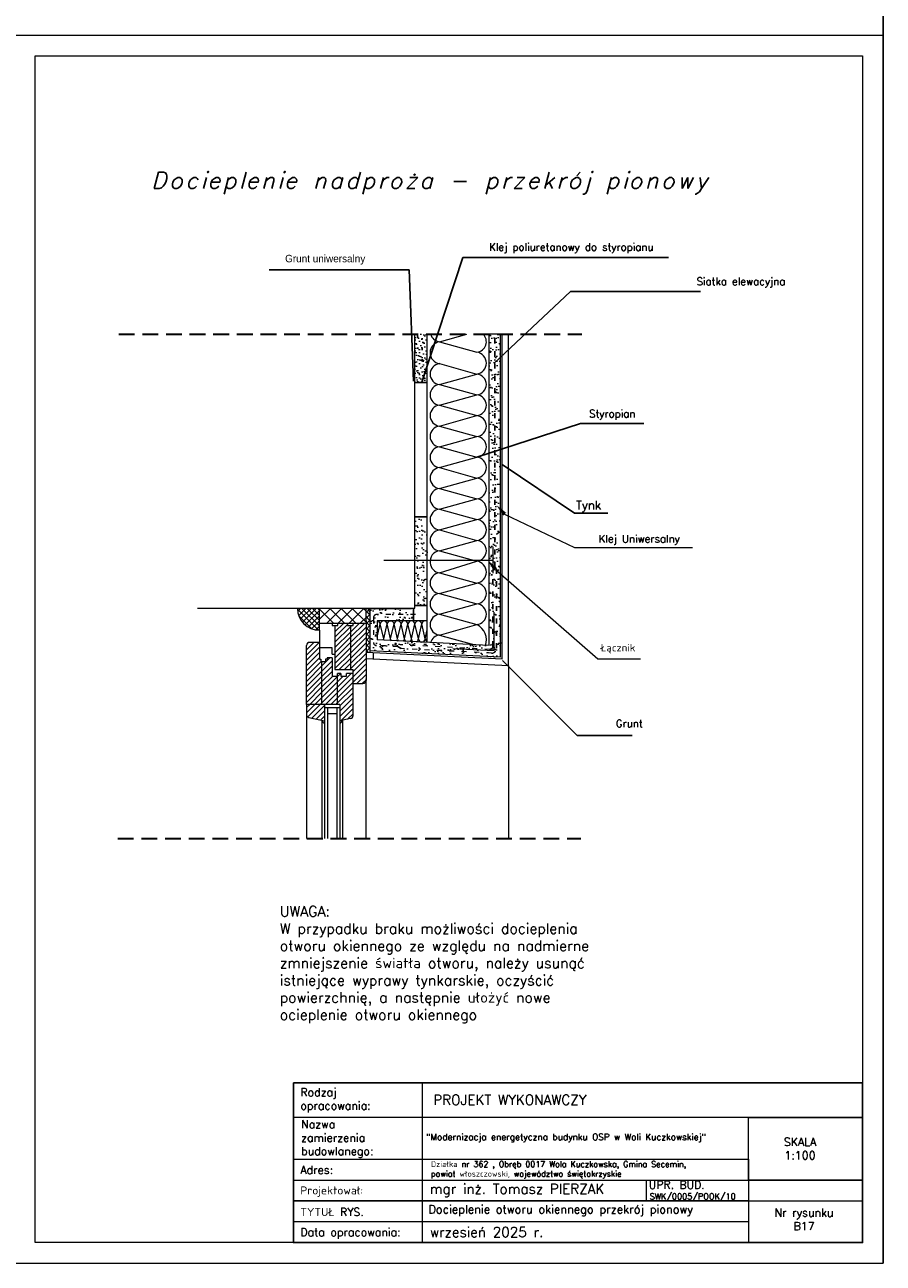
# Model space of a CAD drawing. Header units: millimetres. Extents: x 0 to 152651, y 46550 to 81081.
# Tile 41 of 109: x 141240 to 143315, y 46550 to 49544. Entities that reach past the tile are written whole.
import ezdxf

# ---------------------------------------------------------------- set-up
doc = ezdxf.new("R2010")
doc.units = ezdxf.units.MM
for name, pattern in [('ACAD_ISO02W100', [15, 12, -3]), ('ACAD_ISO03W100', [30, 12, -18]), ('DASHED', [19.05, 12.7, -6.35])]:
    doc.linetypes.add(name, pattern=pattern)
for name, color, linetype, lineweight in [('cienka', 3, 'Continuous', 18), ('Kreskowanie', 7, 'Continuous', 9), ('opis', 251, 'Continuous', 15), ('opisy', 4, 'Continuous', 18), ('przerywa', 100, 'ACAD_ISO02W100', 5), ('PRZERYWANA', 2, 'DASHED', 30), ('siatka', 30, 'ACAD_ISO03W100', 25), ('wypełnienie', 130, 'Continuous', 0)]:
    doc.layers.add(name, color=color, linetype=linetype, lineweight=lineweight)
doc.styles.add('DETAL', font='simplex.shx', dxfattribs={"height": 5})
doc.styles.add('KASIA', font='romans.shx', dxfattribs={"height": 20})
doc.styles.get("Standard").update_dxf_attribs({"font": 'GOTHIC.TTF'})
doc.styles.add('tekst', font='segoeui.ttf', dxfattribs={"height": 20})
doc.dimstyles.new('ISO-25', dxfattribs={"dimtxt": 2.5, "dimasz": 2.5, "dimexe": 1.25, "dimexo": 0.625, "dimtad": 1, "dimtxsty": 'Standard', "dimcen": 2.5, "dimadec": 0, "dimazin": 0, "dimtfac": 1, "dimtmove": 0, "dimatfit": 3, "dimfxl": 1, "dimarcsym": 0})
pattern_1 = [(37.5, (136530.759, 46804.586), (-0.720014, 22.023596), [0, -17.3736, 0, -19.431, 0, -18.57375]), (7.5, (136530.76, 46804.586), (20.22855, 32.25713), [0, -9.3726, 0, -15.6591, 0, -6.00075]), (327.5, (136516.7, 46804.586), (35.594657, 0.064673), [0, -5.715, 0, -20.574, 0, -26.8605]), (317.5, (136516.7, 46804.586), (34.36004, 10.03182), [0, -2.8575, 0, -13.4874, 0, -15.4305])]
pattern_2 = [(45, (136530.7585, 46804.586), (-6.363961, 6.363961), [])]

msp = doc.modelspace()

# ---------------------------------------------------------------- hatches: boundary and pattern name
at = {"layer": 'cienka', "true_color": 0x000000}
h = msp.add_hatch(dxfattribs=at)
h.set_pattern_fill('AR-SAND', color=18, scale=0.45, style=0)
h.set_pattern_definition(pattern_1)
h.paths.add_polyline_path([(142362.907, 48043.174), (142082.718, 48057.215), (142082.718, 48030.181), (142389.907, 48014.787), (142389.907, 48796.359), (142362.907, 48796.359)])
at = {"layer": 'cienka', "lineweight": 20, "true_color": 0x000000}
h = msp.add_hatch(dxfattribs=at)
h.set_pattern_fill('DOTS', color=18, scale=6, angle=225, style=0)
h.set_pattern_definition([(225, (145144.135, 45775.264), (3.367596, -10.102788), [0, -9.525])])
edge = h.paths.add_edge_path()
edge.add_line((142212.526, 48796.415), (142182.7, 48796.415))
edge.add_line((142182.7, 48796.415), (142182.7, 48691.129))
edge.add_arc((142197.58, 48693.338), 15.044, 188.445787, 353.441068)
edge.add_line((142212.526, 48691.62), (142212.526, 48796.415))
at = {"layer": 'cienka', "true_color": 0x000000}
h = msp.add_hatch(dxfattribs=at)
h.set_pattern_fill('AR-SAND', color=18, scale=0.45, style=0)
h.set_pattern_definition(pattern_1)
edge = h.paths.add_edge_path()
edge.add_line((142212.526, 48796.415), (142182.7, 48796.415))
edge.add_line((142182.7, 48796.415), (142182.7, 48691.129))
edge.add_arc((142197.58, 48693.338), 15.044, 188.445787, 353.441068)
edge.add_line((142212.526, 48691.62), (142212.526, 48796.415))
h = msp.add_hatch(dxfattribs=at)
h.set_pattern_fill('AR-SAND', color=18, scale=0.45, style=0)
h.set_pattern_definition(pattern_1)
h.paths.add_polyline_path([(142182.907, 48148.967, 0.70087111), (142212.907, 48150.137), (142212.907, 48343.672, 0.72327724), (142182.907, 48345.004)])
h = msp.add_hatch(dxfattribs=at)
h.set_pattern_fill('_USER', color=18, scale=9, angle=135, style=0, pattern_type=0)
h.set_pattern_definition([(135, (136976.2895, 50598.014), (-6.363961, -6.363961), [])])
h.paths.add_polyline_path([(141952.714, 48133.256), (141899.628, 48133.256, 0.41421356), (141952.714, 48080.169)])
h = msp.add_hatch(dxfattribs=at)
h.set_pattern_fill('AR-SAND', color=18, scale=0.45, style=0)
h.set_pattern_definition(pattern_1)
h.paths.add_polyline_path([(142065.214, 48103.092), (142175.001, 48103.092, 0.66174746), (142175.14, 48133.092), (142065.214, 48133.092)])
h = msp.add_hatch(dxfattribs=at)
h.set_pattern_fill('NET', color=18, scale=3, angle=45, style=0)
h.set_pattern_definition([(45, (136530.759, 46804.586), (-6.735192, 6.735192), []), (135, (136530.759, 46804.586), (-6.735192, -6.735192), [])])
h.paths.add_polyline_path([(142074.214, 48133.092), (142065.214, 48133.092), (142065.214, 48103.092), (142065.214, 48026.553), (142074.214, 48026.102)])
h = msp.add_hatch(dxfattribs=at)
h.set_pattern_fill('AR-SAND', color=18, scale=0.45, style=0)
h.set_pattern_definition(pattern_1)
h.paths.add_polyline_path([(142092.214, 48103.092), (142074.214, 48103.092), (142074.214, 48057.641), (142092.214, 48056.739)])
at = {"layer": 'Kreskowanie', "true_color": 0x000000}
h = msp.add_hatch(dxfattribs=at)
h.set_pattern_fill('_USER', color=18, scale=9, angle=45, style=0, pattern_type=0)
h.set_pattern_definition(pattern_2)
h.paths.add_polyline_path([(141952.714, 48133.256), (141899.628, 48133.256, 0.41421356), (141952.714, 48080.169)])
h = msp.add_hatch(dxfattribs=at)
h.set_pattern_fill('_USER', color=18, scale=9, angle=45, style=0, pattern_type=0)
h.set_pattern_definition(pattern_2)
h.paths.add_polyline_path([(141990.214, 47985.176), (141990.214, 48091.659), (141996.779, 48091.659), (141996.779, 48097.676), (142020.654, 48097.676), (142020.654, 48091.659), (142027.714, 48091.659), (142027.714, 47985.176)])
h = msp.add_hatch(dxfattribs=at)
h.set_pattern_fill('_USER', color=18, scale=9, angle=45, style=0, pattern_type=0)
h.set_pattern_definition(pattern_2)
h.paths.add_polyline_path([(142065.214, 48097.676), (142034.279, 48097.676), (142034.279, 48091.659), (142027.714, 48091.659), (142027.714, 47985.176), (142033.788, 47985.176), (142033.788, 47975.942), (142033.788, 47951.365), (142057.714, 47951.365, 0.41421356), (142065.214, 47958.865)])
h = msp.add_hatch(dxfattribs=at)
h.set_pattern_fill('_USER', color=18, scale=9, angle=45, style=0, pattern_type=0)
h.set_pattern_definition(pattern_2)
h.paths.add_polyline_path([(141921.288, 47900.942), (141958.788, 47900.942), (141958.788, 48003.749), (141955.903, 48003.749), (141955.903, 48010.148), (141952.714, 48010.148), (141952.714, 48037.967), (141952.714, 48050.942), (141928.788, 48050.942, 0.41421356), (141921.288, 48043.442)])
h = msp.add_hatch(dxfattribs=at)
h.set_pattern_fill('_USER', color=18, scale=9, angle=45, style=0, pattern_type=0)
h.set_pattern_definition(pattern_2)
h.paths.add_polyline_path([(141958.788, 47900.942), (141958.788, 48003.749), (141967.025, 48003.749), (141967.025, 48010.148), (141971.196, 48010.148), (141971.196, 48013.442), (141983.432, 48013.442), (141983.432, 47969.253), (141996.288, 47969.253), (141996.288, 47900.942)])
h = msp.add_hatch(dxfattribs=at)
h.set_pattern_fill('_USER', color=18, scale=9, angle=45, style=0, pattern_type=0)
h.set_pattern_definition(pattern_2)
h.paths.add_polyline_path([(142033.788, 47975.942), (142017.634, 47975.942), (142017.634, 47969.253), (142004.009, 47969.253), (142004.009, 47975.942), (141996.288, 47975.942), (141996.288, 47900.942), (142002.027, 47900.942), (142002.027, 47860.818), (142028.001, 47866.915, 0.34819301), (142033.788, 47874.216)])
h = msp.add_hatch(dxfattribs=at)
h.set_pattern_fill('_USER', color=18, scale=9, angle=45, style=0, pattern_type=0)
h.set_pattern_definition(pattern_2)
edge = h.paths.add_edge_path()
edge.add_ellipse((141928.788, 47876.911), major_axis=(5.303, -5.303), ratio=1, start_angle=225, end_angle=301.79104, ccw=False)
edge.add_line((141921.288, 47876.911), (141921.288, 47900.942))
edge.add_line((141921.288, 47900.942), (141964.527, 47900.942))
edge.add_line((141964.527, 47900.942), (141964.527, 47860.818))
edge.add_line((141964.527, 47860.818), (141927.074, 47869.609))

# ---------------------------------------------------------------- linework, layer by layer
at = {"color": 18, "true_color": 0x000000}
for p, q in [((142182.907, 48679.569), (142212.907, 48679.569)), ((142182.907, 48354.724), (142212.907, 48354.724)), ((142180.354, 48133.092), (142180.354, 48103.092)), ((142182.907, 48140.308), (142212.907, 48140.308))]:
    msp.add_line(p, q, dxfattribs=at)
at = {"layer": 'cienka', "color": 18, "true_color": 0x000000}
for p, q in [((143315.372, 52489.514), (143315.372, 49519.514)), ((143315.372, 49519.514), (143315.372, 52489.514)), ((141215.372, 49519.514), (143315.372, 49519.514)), ((141215.372, 49519.514), (143315.372, 49519.514)), ((143315.372, 49519.514), (143315.372, 46549.514)), ((143315.372, 46549.514), (143315.372, 49519.514)), ((141265.372, 46599.514), (141265.372, 49469.514)), ((141265.372, 49469.514), (143265.372, 49469.514)), ((141265.372, 46599.514), (141265.372, 49469.514)), ((143265.372, 49469.514), (143265.372, 46599.514)), ((142182.907, 48133.285), (142182.907, 48796.415)), ((142182.907, 48133.285), (142182.907, 48796.415)), ((142212.907, 48058.092), (142212.907, 48796.415)), ((142212.907, 48050.691), (142212.907, 48796.415)), ((142362.907, 48043.174), (142362.907, 48796.415)), ((142362.907, 48043.174), (142362.907, 48796.415)), ((142389.907, 48014.787), (142389.907, 48796.415)), ((142394.407, 48010.056), (142394.407, 48796.415)), ((142409.407, 47994.286), (142409.407, 48796.415)), ((142371.748, 48282.034), (142371.748, 48218.081)), ((142107.907, 48250.057), (142371.748, 48250.057)), ((142182.907, 48133.092), (141657.907, 48133.092)), ((142182.907, 48133.092), (141657.907, 48133.092)), ((141952.714, 48080.169), (141952.714, 48133.256)), ((141952.714, 48080.169), (141952.714, 48133.256)), ((142058.906, 48133.092), (142065.214, 48126.784)), ((142074.214, 48133.092), (142074.214, 48026.102)), ((142065.214, 48103.092), (142065.214, 47958.865)), ((142065.214, 48103.092), (142065.214, 47958.865)), ((142212.907, 48103.092), (142092.214, 48103.092)), ((142092.214, 48103.092), (142092.214, 48056.739)), ((142374.907, 48030.558), (142374.907, 48124.287)), ((141952.714, 48097.676), (141983.154, 48097.676)), ((141952.714, 48097.676), (141983.154, 48097.676)), ((141952.714, 48080.169), (141952.714, 48037.967)), ((141952.714, 48080.169), (141952.714, 48037.967)), ((141961.347, 48097.676), (142065.214, 48097.676)), ((141961.347, 48097.676), (142065.214, 48097.676)), ((141983.154, 48097.676), (141983.154, 48091.659)), ((141983.154, 48097.676), (141983.154, 48091.659)), ((141983.154, 48091.659), (141996.779, 48091.659)), ((141983.154, 48091.659), (141996.779, 48091.659)), ((141990.214, 48091.659), (141990.214, 47985.176)), ((141990.214, 48091.659), (141990.214, 47985.176)), ((141996.779, 48097.676), (142020.654, 48097.676)), ((141996.779, 48091.659), (141996.779, 48097.676)), ((141996.779, 48097.676), (142020.654, 48097.676)), ((141996.779, 48091.659), (141996.779, 48097.676)), ((142020.654, 48097.676), (142020.654, 48091.659)), ((142020.654, 48097.676), (142020.654, 48091.659)), ((142020.654, 48091.659), (142034.279, 48091.659)), ((142020.654, 48091.659), (142034.279, 48091.659)), ((142027.714, 48091.659), (142027.714, 47985.176)), ((142027.714, 48091.659), (142027.714, 47985.176)), ((142034.279, 48091.659), (142034.279, 48097.676)), ((142034.279, 48091.659), (142034.279, 48097.676)), ((141921.288, 47900.942), (141921.288, 48043.442)), ((141921.288, 47900.942), (141921.288, 48043.442)), ((141952.714, 48050.942), (141928.788, 48050.942)), ((141952.714, 48050.942), (141928.788, 48050.942)), ((141983.432, 48037.967), (141952.714, 48037.967)), ((141952.714, 48037.967), (141952.714, 48010.148)), ((141983.432, 48037.967), (141952.714, 48037.967)), ((141952.714, 48037.967), (141952.714, 48010.148)), ((141952.714, 48010.148), (141955.903, 48010.148)), ((141952.714, 48010.148), (141955.903, 48010.148)), ((141955.903, 48010.148), (141955.903, 48003.749)), ((141955.903, 48010.148), (141955.903, 48003.749)), ((141967.025, 48010.148), (141967.025, 48003.749)), ((141971.196, 48010.148), (141967.025, 48010.148)), ((141967.025, 48010.148), (141967.025, 48003.749)), ((141971.196, 48010.148), (141967.025, 48010.148)), ((141983.432, 48013.442), (141971.196, 48013.442)), ((141971.196, 48013.442), (141971.196, 48010.148)), ((141983.432, 48013.442), (141971.196, 48013.442)), ((141971.196, 48013.442), (141971.196, 48010.148)), ((141983.432, 48022.676), (141983.432, 48037.967)), ((141983.432, 48022.676), (141983.432, 48037.967)), ((141983.432, 48022.676), (141990.214, 48022.676)), ((141983.432, 48022.676), (141990.214, 48022.676)), ((141983.432, 48013.442), (141983.432, 47969.253)), ((141983.432, 48013.442), (141983.432, 47969.253)), ((142374.907, 48030.558), (142274.826, 48035.573)), ((141955.903, 48003.749), (141958.683, 48003.749)), ((141955.903, 48003.749), (141958.683, 48003.749)), ((141958.788, 47900.942), (141958.788, 48003.749)), ((141967.025, 48003.749), (141958.788, 48003.749)), ((141958.788, 47900.942), (141958.788, 48003.749)), ((141967.025, 48003.749), (141958.788, 48003.749)), ((141990.214, 47985.176), (142027.714, 47985.176)), ((141990.214, 47985.176), (142027.714, 47985.176)), ((142409.407, 47994.286), (142409.407, 47576.863)), ((141983.432, 47969.253), (141996.288, 47969.253)), ((141983.432, 47969.253), (141996.288, 47969.253)), ((141996.288, 47900.942), (141996.288, 47975.942)), ((142004.009, 47975.942), (141996.288, 47975.942)), ((141996.288, 47900.942), (141996.288, 47975.942)), ((142004.009, 47975.942), (141996.288, 47975.942)), ((142004.009, 47975.942), (142004.009, 47969.253)), ((142004.009, 47975.942), (142004.009, 47969.253)), ((142004.009, 47969.253), (142017.634, 47969.253)), ((142004.009, 47969.253), (142017.634, 47969.253)), ((142033.788, 47975.942), (142017.634, 47975.942)), ((142017.634, 47969.253), (142017.634, 47975.942)), ((142033.788, 47975.942), (142017.634, 47975.942)), ((142017.634, 47969.253), (142017.634, 47975.942)), ((142033.788, 47874.216), (142033.788, 47975.942)), ((142033.788, 47874.216), (142033.788, 47975.942)), ((142065.214, 47576.919), (142065.214, 47962.944)), ((142065.214, 47576.919), (142065.214, 47962.944)), ((142002.027, 47900.942), (141921.288, 47900.942)), ((141921.288, 47900.942), (141921.288, 47576.919)), ((142002.027, 47900.942), (141921.288, 47900.942)), ((141921.288, 47900.942), (141921.288, 47576.919)), ((141964.527, 47900.942), (141964.527, 47755.237)), ((141964.527, 47900.942), (141964.527, 47755.237)), ((141964.527, 47893.501), (142002.027, 47893.501)), ((141964.527, 47893.501), (142002.027, 47893.501)), ((141972.027, 47893.501), (141972.027, 47755.237)), ((141972.027, 47893.501), (141972.027, 47755.237)), ((141994.527, 47893.501), (141994.527, 47755.237)), ((141994.527, 47893.501), (141994.527, 47755.237)), ((142002.027, 47900.942), (142002.027, 47755.237)), ((142002.027, 47900.942), (142002.027, 47755.237)), ((141927.074, 47869.609), (141964.527, 47860.818)), ((141927.074, 47869.609), (141964.527, 47860.818)), ((141958.527, 47862.227), (141958.527, 47755.237)), ((141958.527, 47862.227), (141958.527, 47755.237)), ((141994.527, 47878.442), (141972.027, 47878.442)), ((141994.527, 47878.442), (141972.027, 47878.442)), ((142028.001, 47866.915), (142002.027, 47860.818)), ((142028.001, 47866.915), (142002.027, 47860.818)), ((142008.027, 47862.227), (142008.027, 47755.237)), ((142008.027, 47862.227), (142008.027, 47755.237)), ((141958.527, 47755.237), (141958.527, 47576.919)), ((141958.527, 47755.237), (141958.527, 47576.919)), ((141964.527, 47755.237), (141964.527, 47576.919)), ((141964.527, 47755.237), (141964.527, 47576.919)), ((141972.027, 47755.237), (141972.027, 47576.919)), ((141972.027, 47755.237), (141972.027, 47576.919)), ((141994.527, 47755.237), (141994.527, 47576.919)), ((141994.527, 47755.237), (141994.527, 47576.919)), ((142002.027, 47755.237), (142002.027, 47576.919)), ((142002.027, 47755.237), (142002.027, 47576.919)), ((142008.027, 47755.237), (142008.027, 47576.919)), ((142008.027, 47755.237), (142008.027, 47576.919)), ((142742.351, 46751.261), (142742.351, 46700.912)), ((142953.372, 46700.28), (143265.372, 46700.28)), ((143265.372, 46599.514), (141265.372, 46599.514)), ((141215.372, 46549.514), (143315.372, 46549.514))]:
    msp.add_line(p, q, dxfattribs=at)
at = {"layer": 'cienka', "color": 18, "lineweight": 20, "true_color": 0x000000}
for p, q in [((142385.407, 48796.415), (142362.907, 48796.415)), ((142385.407, 48796.415), (142362.907, 48796.415)), ((142400.407, 48796.415), (142385.407, 48796.415)), ((142400.407, 48796.415), (142385.407, 48796.415)), ((142065.214, 48103.092), (142065.214, 48133.092)), ((142065.214, 48133.092), (142175.14, 48133.092)), ((142065.214, 48103.092), (142065.214, 48133.092)), ((142065.214, 48133.092), (142175.14, 48133.092)), ((142175.001, 48103.092), (142092.214, 48103.092)), ((142362.907, 48043.174), (142092.214, 48056.739)), ((142394.407, 48010.056), (142065.214, 48026.553)), ((142409.407, 47994.286), (142065.214, 48011.534)), ((142389.907, 48014.787), (142074.214, 48030.607)), ((142082.718, 48025.676), (142082.718, 48010.657)), ((142027.714, 47985.176), (142033.788, 47985.176)), ((142027.714, 47985.176), (142033.788, 47985.176)), ((142033.788, 47975.942), (142033.788, 47985.176)), ((142033.788, 47975.942), (142033.788, 47985.176)), ((142033.788, 47951.365), (142057.714, 47951.365)), ((142033.788, 47951.365), (142057.714, 47951.365))]:
    msp.add_line(p, q, dxfattribs=at)
msp.add_arc((141952.714, 48133.256), 53.087, 180, 270, dxfattribs=at)
msp.add_arc((141952.714, 48133.256), 53.087, 180, 270, dxfattribs=at)
at = {"layer": 'cienka', "color": 18, "true_color": 0x000000}
for centre, radius, start, end in [((141928.788, 48043.442), 7.5, 90, 180), ((141928.788, 48043.442), 7.5, 90, 180), ((142057.714, 47958.865), 7.5, 270, 0), ((142057.714, 47958.865), 7.5, 270, 0), ((141928.788, 47876.911), 7.5, 180, 256.79104), ((141928.788, 47876.911), 7.5, 180, 256.79104), ((141967.994, 47864.481), 9.731, 193.395813, 249.131285), ((141967.994, 47864.481), 9.731, 193.395813, 249.131285), ((141998.56, 47864.481), 9.731, 290.868715, 346.604187), ((141998.56, 47864.481), 9.731, 290.868715, 346.604187), ((142026.288, 47874.216), 7.5, 283.20896, 0), ((142026.288, 47874.216), 7.5, 283.20896, 0)]:
    msp.add_arc(centre, radius, start, end, dxfattribs=at)
at = {"layer": 'Kreskowanie', "color": 18, "true_color": 0x000000}
for p, q in [((142243.052, 48777.94), (142309.223, 48796.415)), ((142243.052, 48777.94), (142309.223, 48796.415)), ((142243.052, 48777.94), (142333.091, 48752.802)), ((142243.052, 48777.94), (142333.091, 48752.802)), ((142243.052, 48724.949), (142333.091, 48699.81)), ((142243.052, 48724.949), (142333.091, 48699.81)), ((142243.052, 48674.671), (142333.091, 48699.81)), ((142243.052, 48674.671), (142333.091, 48699.81)), ((142243.052, 48674.671), (142333.091, 48649.533)), ((142243.052, 48674.671), (142333.091, 48649.533)), ((142243.052, 48624.394), (142333.091, 48649.533)), ((142243.052, 48624.394), (142333.091, 48649.533)), ((142243.052, 48624.394), (142333.091, 48599.255)), ((142243.052, 48624.394), (142333.091, 48599.255)), ((142243.052, 48574.117), (142333.091, 48599.255)), ((142243.052, 48574.117), (142333.091, 48599.255)), ((142243.052, 48574.117), (142333.091, 48548.978)), ((142243.052, 48574.117), (142333.091, 48548.978)), ((142243.052, 48523.839), (142333.091, 48548.978)), ((142243.052, 48523.839), (142333.091, 48548.978)), ((142243.052, 48523.839), (142333.091, 48498.701)), ((142243.052, 48523.839), (142333.091, 48498.701)), ((142243.052, 48473.562), (142333.091, 48498.701)), ((142243.052, 48473.562), (142333.091, 48498.701)), ((142243.052, 48473.562), (142333.091, 48448.423)), ((142243.052, 48473.562), (142333.091, 48448.423)), ((142243.052, 48423.285), (142333.091, 48448.423)), ((142243.052, 48423.285), (142333.091, 48448.423)), ((142243.052, 48423.285), (142333.091, 48398.146)), ((142243.052, 48423.285), (142333.091, 48398.146)), ((142243.052, 48373.007), (142333.091, 48398.146)), ((142243.052, 48373.007), (142333.091, 48398.146)), ((142243.052, 48373.007), (142333.091, 48347.869)), ((142243.052, 48373.007), (142333.091, 48347.869)), ((142243.052, 48322.73), (142333.091, 48347.869)), ((142243.052, 48322.73), (142333.091, 48347.869)), ((142243.052, 48322.73), (142333.091, 48297.591)), ((142243.052, 48322.73), (142333.091, 48297.591)), ((142243.052, 48272.452), (142333.091, 48297.591)), ((142243.052, 48272.452), (142333.091, 48297.591)), ((142243.052, 48272.452), (142333.091, 48247.314)), ((142243.052, 48272.452), (142333.091, 48247.314)), ((142243.052, 48219.461), (142333.091, 48247.314)), ((142243.052, 48219.461), (142333.091, 48194.322)), ((142243.052, 48219.461), (142333.091, 48194.322)), ((142243.052, 48169.183), (142333.091, 48194.322)), ((142243.052, 48169.183), (142333.091, 48194.322)), ((142243.052, 48169.183), (142333.091, 48144.045)), ((142243.052, 48169.183), (142333.091, 48144.045)), ((141979.107, 48133.092), (141952.714, 48106.7)), ((141979.107, 48133.092), (141952.714, 48106.7)), ((141952.714, 48131.521), (141986.559, 48097.676)), ((141952.714, 48131.521), (141986.559, 48097.676)), ((142006.047, 48133.092), (141970.631, 48097.676)), ((142006.047, 48133.092), (141970.631, 48097.676)), ((141978.084, 48133.092), (142013.5, 48097.676)), ((141978.084, 48133.092), (142013.5, 48097.676)), ((142032.988, 48133.092), (141997.572, 48097.676)), ((142032.988, 48133.092), (141997.572, 48097.676)), ((142005.024, 48133.092), (142040.44, 48097.676)), ((142005.024, 48133.092), (142040.44, 48097.676)), ((142059.929, 48133.092), (142024.513, 48097.676)), ((142059.929, 48133.092), (142024.513, 48097.676)), ((142031.965, 48133.092), (142065.214, 48099.843)), ((142031.965, 48133.092), (142065.214, 48099.843)), ((142243.052, 48118.906), (142333.091, 48144.045)), ((142243.052, 48118.906), (142333.091, 48144.045)), ((142065.214, 48111.437), (142051.454, 48097.676)), ((142243.052, 48118.906), (142333.091, 48093.767)), ((142243.052, 48118.906), (142333.091, 48093.767)), ((142092.214, 48063.55), (142099.591, 48095.507)), ((142107.971, 48059.206), (142099.591, 48095.507)), ((142107.971, 48059.206), (142099.591, 48095.507)), ((142107.971, 48059.206), (142116.35, 48095.507)), ((142107.971, 48059.206), (142116.35, 48095.507)), ((142124.73, 48059.206), (142116.35, 48095.507)), ((142124.73, 48059.206), (142116.35, 48095.507)), ((142124.73, 48059.206), (142133.109, 48095.507)), ((142124.73, 48059.206), (142133.109, 48095.507)), ((142141.489, 48059.206), (142133.109, 48095.507)), ((142141.489, 48059.206), (142133.109, 48095.507)), ((142141.489, 48059.206), (142149.869, 48095.507)), ((142141.489, 48059.206), (142149.869, 48095.507)), ((142158.248, 48059.206), (142149.869, 48095.507)), ((142158.248, 48059.206), (142149.869, 48095.507)), ((142158.248, 48059.206), (142166.628, 48095.507)), ((142158.248, 48059.206), (142166.628, 48095.507)), ((142175.007, 48059.206), (142166.628, 48095.507)), ((142175.007, 48059.206), (142166.628, 48095.507)), ((142175.007, 48059.206), (142183.387, 48095.507)), ((142175.007, 48059.206), (142183.387, 48095.507)), ((142191.766, 48059.206), (142183.387, 48095.507)), ((142191.766, 48059.206), (142183.387, 48095.507)), ((142191.766, 48059.206), (142200.146, 48095.507)), ((142191.766, 48059.206), (142200.146, 48095.507)), ((142208.526, 48059.206), (142200.146, 48095.507)), ((142208.526, 48059.206), (142200.146, 48095.507)), ((142208.526, 48059.206), (142212.907, 48081.189)), ((142208.526, 48059.206), (142212.907, 48081.189)), ((142243.052, 48068.629), (142333.091, 48093.767)), ((142243.052, 48068.629), (142333.091, 48093.767)), ((142243.052, 48068.629), (142280.79, 48058.092)), ((142243.052, 48068.629), (142327.948, 48044.926))]:
    msp.add_line(p, q, dxfattribs=at)
for centre, radius, start, end in [((142245.332, 48803.079), 25.242, 195.308022, 264.817188), ((142245.332, 48803.079), 25.242, 195.308022, 264.817188), ((142330.811, 48777.94), 25.242, 275.182812, 47.046205), ((142330.811, 48777.94), 25.242, 275.182812, 47.046205), ((142246.831, 48751.418), 26.79, 98.110753, 261.424141), ((142329.285, 48726.306), 26.768, 278.174653, 81.825347), ((142245.332, 48699.81), 25.242, 95.182812, 264.817188), ((142245.332, 48699.81), 25.242, 95.182812, 264.817188), ((142330.811, 48674.671), 25.242, 275.182812, 84.817188), ((142330.811, 48674.671), 25.242, 275.182812, 84.817188), ((142245.332, 48649.533), 25.242, 95.182812, 264.817188), ((142245.332, 48649.533), 25.242, 95.182812, 264.817188), ((142330.811, 48624.394), 25.242, 275.182812, 84.817188), ((142330.811, 48624.394), 25.242, 275.182812, 84.817188), ((142245.332, 48599.255), 25.242, 95.182812, 264.817188), ((142245.332, 48599.255), 25.242, 95.182812, 264.817188), ((142330.811, 48574.117), 25.242, 275.182812, 84.817188), ((142330.811, 48574.117), 25.242, 275.182812, 84.817188), ((142245.332, 48548.978), 25.242, 95.182812, 264.817188), ((142245.332, 48548.978), 25.242, 95.182812, 264.817188), ((142330.811, 48523.839), 25.242, 275.182812, 84.817188), ((142330.811, 48523.839), 25.242, 275.182812, 84.817188), ((142245.332, 48498.701), 25.242, 95.182812, 264.817188), ((142245.332, 48498.701), 25.242, 95.182812, 264.817188), ((142330.811, 48473.562), 25.242, 275.182812, 84.817188), ((142330.811, 48473.562), 25.242, 275.182812, 84.817188), ((142245.332, 48448.423), 25.242, 95.182812, 264.817188), ((142330.811, 48423.285), 25.242, 275.182812, 84.817188), ((142330.811, 48423.285), 25.242, 275.182812, 84.817188), ((142245.332, 48398.146), 25.242, 95.182812, 264.817188), ((142245.332, 48398.146), 25.242, 95.182812, 264.817188), ((142245.332, 48347.869), 25.242, 95.182812, 264.817188), ((142245.332, 48347.869), 25.242, 95.182812, 264.817188), ((142330.811, 48373.007), 25.242, 275.182812, 84.817188), ((142330.811, 48373.007), 25.242, 275.182812, 84.817188), ((142330.811, 48322.73), 25.242, 275.182812, 84.817188), ((142330.811, 48322.73), 25.242, 275.182812, 84.817188), ((142245.332, 48297.591), 25.242, 95.182812, 264.817188), ((142245.332, 48297.591), 25.242, 95.182812, 264.817188), ((142330.811, 48272.452), 25.242, 275.182812, 84.817188), ((142330.811, 48272.452), 25.242, 275.182812, 84.817188), ((142245.332, 48247.314), 25.242, 95.182812, 190.60218), ((142245.332, 48194.322), 25.242, 95.182812, 264.817188), ((142245.332, 48194.322), 25.242, 95.182812, 264.817188), ((142245.148, 48244.098), 24.726, 182.27723, 265.136074), ((142329.285, 48220.818), 26.768, 278.174653, 81.825347), ((142330.811, 48169.183), 25.242, 275.182812, 84.817188), ((142330.811, 48169.183), 25.242, 275.182812, 84.817188), ((142245.332, 48144.045), 25.242, 95.182812, 264.817188), ((142245.332, 48144.045), 25.242, 95.182812, 264.817188), ((142330.811, 48118.906), 25.242, 275.182812, 84.817188), ((142330.811, 48118.906), 25.242, 275.182812, 84.817188), ((142091.212, 48094.747), 8.414, 5.182812, 82.665445), ((142107.971, 48094.747), 8.414, 5.182812, 174.817188), ((142107.971, 48094.747), 8.414, 5.182812, 174.817188), ((142124.73, 48094.747), 8.414, 5.182812, 174.817188), ((142124.73, 48094.747), 8.414, 5.182812, 174.817188), ((142141.489, 48094.747), 8.414, 5.182812, 174.817188), ((142141.489, 48094.747), 8.414, 5.182812, 174.817188), ((142158.248, 48094.747), 8.414, 5.182812, 174.817188), ((142158.248, 48094.747), 8.414, 5.182812, 174.817188), ((142175.007, 48094.747), 8.414, 5.182812, 174.817188), ((142175.007, 48094.747), 8.414, 5.182812, 174.817188), ((142191.766, 48094.747), 8.414, 5.182812, 174.817188), ((142191.766, 48094.747), 8.414, 5.182812, 174.817188), ((142208.526, 48094.747), 8.414, 58.61459, 174.817188), ((142208.526, 48094.747), 8.414, 58.61459, 174.817188), ((142245.332, 48093.767), 25.242, 95.182812, 264.817188), ((142245.332, 48093.767), 25.242, 95.182812, 264.817188), ((142315.975, 48057.265), 40.316, 339.543272, 64.877639), ((142315.975, 48057.265), 40.316, 339.543272, 64.877639), ((142099.477, 48059.557), 8.414, 334.941392, 354.817188), ((142116.236, 48059.557), 8.414, 185.182812, 205.644654), ((142116.236, 48059.557), 8.414, 328.617685, 354.817188), ((142132.995, 48059.557), 8.414, 185.182812, 212.374882), ((142132.995, 48059.557), 8.414, 321.887457, 354.817188), ((142149.754, 48059.557), 8.414, 185.182812, 219.72102), ((142149.754, 48059.557), 8.414, 314.541319, 354.817188), ((142166.513, 48059.557), 8.414, 185.182812, 228.066536), ((142166.513, 48059.557), 8.414, 306.195802, 354.817188), ((142183.273, 48059.557), 8.414, 185.182812, 238.309635), ((142183.273, 48059.557), 8.414, 295.952704, 354.817188), ((142200.146, 48059.966), 8.414, 185.182812, 354.817188), ((142216.972, 48059.966), 8.414, 185.182812, 241.112997), ((142245.332, 48043.49), 25.242, 95.182812, 164.385018)]:
    msp.add_arc(centre, radius, start, end, dxfattribs=at)
at = {"layer": 'opis', "color": 18, "true_color": 0x000000}
for p, q in [((142400.284, 48360.883), (142569.24, 48280.332)), ((142569.24, 48280.332), (142854.298, 48280.332)), ((142378.021, 48227.253), (142625.432, 48011.319)), ((142625.432, 48011.319), (142729.067, 48011.319))]:
    msp.add_line(p, q, dxfattribs=at)
for points in [[(142396.554, 48357.553), (142380.305, 48383.262), (142404.014, 48364.212)], [(142374.179, 48224.052), (142358.816, 48250.3), (142381.862, 48230.454)]]:
    msp.add_solid(points, dxfattribs=at)
at = {"layer": 'opisy', "color": 18, "true_color": 0x000000}
msp.add_line((142989.372, 46649.88), (142989.372, 46599.514), dxfattribs=at)
at = {"layer": 'opisy', "color": 18, "linetype": 'Continuous', "lineweight": 0, "true_color": 0x000000, "flags": 128}
for points in [[(141889.662, 46599.514), (141889.662, 46985.812), (142200.951, 46985.777), (142200.951, 46599.48)], [(142989.372, 46901.812), (143265.372, 46901.812), (143265.372, 46750.629), (142989.372, 46750.629)]]:
    msp.add_lwpolyline(points, close=True, dxfattribs=at)
for points in [[(141889.662, 46985.794), (143265.372, 46985.794), (143265.372, 46901.812), (141889.662, 46901.812)], [(142929.372, 46985.794), (143265.372, 46985.794)], [(141889.662, 46801.029), (142989.372, 46801.029), (142989.372, 46649.88), (141889.662, 46649.88)], [(141889.662, 46750.629), (142989.372, 46750.629), (142989.372, 46700.28), (141889.662, 46700.28)], [(142929.372, 46750.629), (143265.372, 46750.629)], [(141889.662, 46700.28), (142989.372, 46700.28), (142989.372, 46649.897), (141889.662, 46649.897)]]:
    msp.add_lwpolyline(points, dxfattribs=at)
at = {"layer": 'opisy', "color": 18, "lineweight": 25, "true_color": 0x000000}
msp.add_lwpolyline([(141889.662, 46985.794), (143265.372, 46985.794), (143265.372, 46599.514), (141889.662, 46599.514)], close=True, dxfattribs=at)
at = {"layer": 'PRZERYWANA', "color": 18, "ltscale": 3, "true_color": 0x000000}
for p, q in [((141467.428, 48796.359), (142586.597, 48796.359)), ((141465.339, 47576.863), (142584.508, 47576.863))]:
    msp.add_line(p, q, dxfattribs=at)
at = {"layer": 'siatka', "color": 18, "true_color": 0x000000}
for p, q in [((142376.407, 48233.455), (142376.407, 48796.415)), ((142380.907, 48225.49), (142376.407, 48233.455)), ((142380.907, 48036.866), (142380.907, 48225.49)), ((142371.907, 48041.597), (142371.907, 48214.497)), ((142142.04, 48040.726), (142149.219, 48035.86))]:
    msp.add_line(p, q, dxfattribs=at)
at = {"layer": 'siatka', "color": 18, "lineweight": 20, "true_color": 0x000000}
for p, q in [((142083.263, 48110.816), (142083.263, 48050.805)), ((142184.996, 48118.316), (142090.763, 48118.316)), ((142142.04, 48040.726), (142090.387, 48043.314)), ((142364.032, 48034.107), (142148.881, 48044.888)), ((142368.307, 48024.881), (142149.219, 48035.86))]:
    msp.add_line(p, q, dxfattribs=at)
for centre, radius, start, end in [((142090.763, 48110.816), 7.5, 90, 180), ((142090.763, 48050.805), 7.5, 180, 267.131169), ((142368.907, 48036.866), 12, 267.131169, 0)]:
    msp.add_arc(centre, radius, start, end, dxfattribs=at)
at = {"layer": 'siatka', "color": 18, "true_color": 0x000000}
msp.add_arc((142364.407, 48041.597), 7.5, 267.131169, 0, dxfattribs=at)
at = {"layer": 'wypełnienie', "color": 18, "true_color": 0x000000}
msp.add_line((142058.906, 48133.092), (142065.214, 48126.784), dxfattribs=at)

# ---------------------------------------------------------------- texts
at = {"layer": 'cienka', "color": 18, "linetype": 'Continuous', "true_color": 0x000000, "insert": (141468.947, 49188.368), "char_height": 40, "width": 1874.86154, "attachment_point": 1, "style": 'tekst'}
msp.add_mtext('\\A1;\\pxi1.9282;{\\Fromans|c238;\\Q15;\\T1.2;Docieplenie nadproża - przekrój pionowy}', dxfattribs=at)
at = {"layer": 'opis', "color": 18, "true_color": 0x000000, "style": 'DETAL'}
for s, p in [(' Klej Uniwersalny', (142615.255, 48292.49)), ('Łącznik', (142632.412, 48028.9))]:
    msp.add_text(s, height=18, dxfattribs=at).set_placement(p)
for s, insert, char_height, attachment_point in [('\\pxqr;Klej poliuretanowy do styropianu', (142760.046, 48992.107), 18, 9), ('{\\fms sans serif|b0|i0|c238|p0;Grunt uniwersalny}', (141869.526, 48964.671), 18, 7), ('\\pxqr;Siatka elewacyjna {\\fsimplex.shx|b0|i0|c238|p0;  }', (142827.273, 48908.944), 18, 7), ('Styropian', (142604.532, 48589.085), 18, 7), ('Tynk ', (142572.821, 48365.636), 20.8, 7), ('\\pxqr;Grunt{\\fms sans serif|b0|i0|c238|p0; }', (142662.469, 47845.712), 18, 7)]:
    msp.add_mtext(s, dxfattribs=dict(at, insert=insert, char_height=char_height, attachment_point=attachment_point))
at = {"layer": 'opisy', "color": 18, "linetype": 'Continuous', "lineweight": 0, "true_color": 0x000000, "attachment_point": 4, "style": 'KASIA'}
for s, insert, char_height, width in [('\\A1;{\\H0.80952x;Rodzaj opracowania:}', (141906.488, 46943.525), 24, 141.54434), ('\\A1;\\pxql;PROJEKT WYKONAWCZY', (142227.84, 46944.606), 24, 946.31605), ('\\A1;\\pxql;{\\H0.80952x;Nazwa \\Pzamierzenia\\Pbudowlanego:}', (141908.306, 46849.827), 24, 141.54434), ('\\A1;"Modernizacja energetyczna budynku OSP w Woli Kuczkowskiej"', (142210.099, 46852.327), 15.6, 787.57688), ('\\A1;\\pxqc;{\\H0.80952x;SKALA\\P1:100}', (142740.376, 46826.611), 24, 747.85817), ('\\A1;\\pxql;{\\H0.80952x;Adres:}', (141906.488, 46775.132), 24, 141.54434), ('\\A1;Działka nr 362 , Obręb 0017 Wola Kuczkowska, Gmina Secemin, \\Ppowiat włoszczowski, województwo świętokrzyskie', (142222.058, 46775.192), 14, 817.77748), ('\\A1;\\pxql;{\\H0.80952x;Projektował:}', (141906.488, 46722.654), 24, 747.85817), ('\\A1;mgr inż. Tomasz PIERZAK', (142219.33, 46725.345), 24, 747.85817), ('\\A1;UPR. BUD.', (142748.861, 46739.095), 19.2, 598.28653), ('\\A1;SWK/0005/POOK/10', (142750.867, 46708.803), 14.4, 448.7149), ('\\A1;\\pxql;{\\H0.80952x;TYTUŁ RYS.}', (141906.488, 46673.449), 24, 747.85817), ('\\A1;Docieplenie otworu okiennego przekrój pionowy', (142216.054, 46676.68), 20, 1000.65303), ('\\A1;\\pxqc;{\\H0.80952x;Nr rysunku\\PB17}', (142750.003, 46655.594), 24, 747.85817), ('\\A1;\\pxql;{\\H0.80952x;Data opracowania:}', (141906.488, 46621.411), 24, 747.85817), ('\\A1;wrzesień 2025 r.', (142219.33, 46624.735), 24, 747.85817)]:
    msp.add_mtext(s, dxfattribs=dict(at, insert=insert, char_height=char_height, width=width))
at = {"layer": 'przerywa', "color": 18, "true_color": 0x000000, "insert": (141856.802, 47413.054), "char_height": 25, "width": 908.43925, "attachment_point": 1}
msp.add_mtext('{\\Fromans|c0;UWAGA: \\PW przypadku braku możliwości docieplenia \\Potworu okiennego ze względu na nadmierne \\Pzmniejszenie światła otworu, należy usunąć \\Pistniejące wyprawy tynkarskie, oczyścić \\Ppowierzchnię, a następnie ułożyć nowe \\Pocieplenie otworu okiennego }', dxfattribs=at)

# ---------------------------------------------------------------- leaders
at = {"layer": 'opis', "color": 18, "true_color": 0x000000}
for points in [[(142200.174, 48680.169), (142299.156, 48981.83), (142796.607, 48981.83)], [(142179.727, 48682.73), (142169.217, 48951.756), (141831.212, 48951.756)], [(142375.209, 48725.769), (142559.398, 48899.511), (142873.599, 48899.511)], [(142333.091, 48498.701), (142583.475, 48580.501), (142736.57, 48580.501)], [(142394.476, 48481.005), (142569.24, 48363.072), (142649.951, 48363.072)], [(142395.473, 48006.732), (142575.917, 47825.578), (142708.886, 47825.578)]]:
    msp.add_leader(points, dimstyle='ISO-25', dxfattribs=at)

doc.saveas('drawing.dxf')
